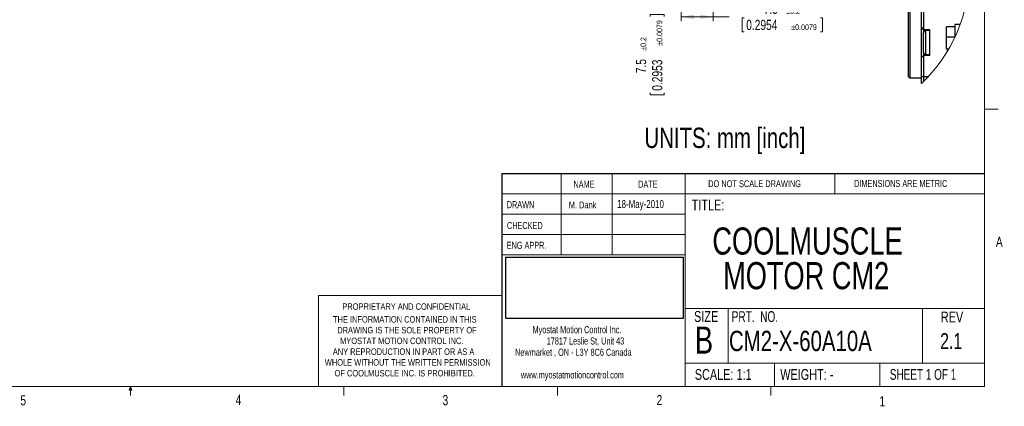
# Model space of a CAD drawing. Header units: millimetres. Extents: x 11 to 421, y 5 to 275.
# Tile 6 of 8: x 190 to 421, y 5 to 96. Entities that reach past the tile are written whole.
import ezdxf

# ---------------------------------------------------------------- set-up
doc = ezdxf.new("R2010")
doc.units = ezdxf.units.MM
doc.styles.add('SLDTEXTSTYLE0', font='TXT', dxfattribs={"width": 0.75})
doc.styles.add('SLDTEXTSTYLE1', font='TXT', dxfattribs={"width": 0.694444})
doc.styles.add('SLDTEXTSTYLE2', font='TXT', dxfattribs={"width": 0.6875})
doc.dimstyles.new('SLDDIMSTYLE11', dxfattribs={"dimtxt": 2.38125, "dimasz": 3, "dimexe": 0, "dimexo": 0.0625, "dimgap": 0.595313, "dimtad": 0, "dimdec": 1, "dimrnd": 1e-09, "dimzin": 12, "dimdsep": 46, "dimtxsty": 'SLDTEXTSTYLE0', "dimsah": 1, "dimcen": 0.09, "dimadec": 0, "dimazin": 0, "dimtol": 1, "dimtp": 0.2, "dimtm": 0.2, "dimtfac": 1, "dimtdec": 1, "dimtofl": 0, "dimtmove": 0, "dimatfit": 3, "dimfxl": 1, "dimtolj": 1, "dimarcsym": 0})
picture_1 = doc.add_image_def('image1.bmp', size_in_pixel=(895, 310))

# ---------------------------------------------------------------- blocks, each defined once
blk = doc.blocks.new('SW_NOTE_0')
at = {"color": 0, "linetype": 'Continuous', "lineweight": 0, "char_height": 1.651, "attachment_point": 1, "style": 'SLDTEXTSTYLE0'}
for s, insert in [('Myostat Motion Control Inc.', (0, 2.13)), ('17817 Leslie St, Unit 43', (3.32, -0.52)), ('Newmarket , ON - L3Y 8C6 Canada', (-4.09, -3.17)), ('www.myostatmotioncontrol.com', (-2.73, -8.48))]:
    blk.add_mtext(s, dxfattribs=dict(at, insert=insert))
blk = doc.blocks.new('SW_NOTE_1')
at = {"color": 0, "linetype": 'Continuous', "lineweight": 0, "char_height": 1.524, "attachment_point": 1, "style": 'SLDTEXTSTYLE0'}
for s, insert in [('THE INFORMATION CONTAINED IN THIS', (0, 1.96)), ('DRAWING IS THE SOLE PROPERTY OF', (1, -0.56)), ('MYOSTAT MOTION CONTROL INC. ', (1.67, -3.08)), ('ANY REPRODUCTION IN PART OR AS A', (-0.04, -5.61)), ('WHOLE WITHOUT THE WRITTEN PERMISSION', (-1.91, -8.13)), ('OF COOLMUSCLE INC. IS PROHIBITED.', (0.37, -10.66))]:
    blk.add_mtext(s, dxfattribs=dict(at, insert=insert))
blk = doc.blocks.new('SW_NOTE_2')
at = {"color": 0, "linetype": 'Continuous', "lineweight": 0, "char_height": 6.35, "attachment_point": 1, "style": 'SLDTEXTSTYLE0'}
for s, insert in [('COOLMUSCLE', (0, 8.19)), ('MOTOR CM2', (2.52, 0.07))]:
    blk.add_mtext(s, dxfattribs=dict(at, insert=insert))
blk = doc.blocks.new('*D42')
at = {"color": 7, "linetype": 'Continuous', "lineweight": 0}
for p, q in [((344.9, 104.08), (344.9, 95.61)), ((352.4, 106.02), (352.4, 95.61)), ((344.9, 96.61), (352.4, 96.61)), ((352.4, 96.61), (356.15, 96.61)), ((359.19, 96.33), (359.19, 93.11)), ((359.19, 96.33), (359.67, 96.33)), ((378.01, 96.33), (377.52, 96.33)), ((378.01, 96.33), (378.01, 93.11)), ((359.19, 93.11), (359.67, 93.11)), ((378.01, 93.11), (377.52, 93.11))]:
    blk.add_line(p, q, dxfattribs=at)
for points in [[(344.9, 96.61), (347.9, 96.11), (347.9, 97.11)], [(352.4, 96.61), (349.4, 97.11), (349.4, 96.11)]]:
    blk.add_solid(points, dxfattribs=at)
at = {"color": 7, "linetype": 'Continuous', "lineweight": 0, "attachment_point": 1, "style": 'SLDTEXTSTYLE0'}
for s, insert, char_height in [('7.5', (364.26, 99.68), 2.381), ('±0.2', (369.53, 98.61), 1.323), ('0.2954', (360.15, 95.9), 2.381), ('±0.0079', (370.7, 94.83), 1.323)]:
    blk.add_mtext(s, dxfattribs=dict(at, insert=insert, char_height=char_height))
blk = doc.blocks.new('*D43')
at = {"color": 7, "linetype": 'Continuous', "lineweight": 0}
for p, q in [((346.16, 111.02), (336.4, 111.02)), ((337.4, 111.02), (337.4, 103.52)), ((345.47, 103.52), (336.4, 103.52)), ((337.4, 103.52), (337.4, 99.76)), ((337.68, 97.12), (340.9, 97.12)), ((337.68, 97.12), (337.68, 96.64)), ((340.9, 97.12), (340.9, 96.64)), ((337.68, 78.3), (337.68, 78.78)), ((340.9, 78.3), (340.9, 78.78)), ((337.68, 78.3), (340.9, 78.3))]:
    blk.add_line(p, q, dxfattribs=at)
for points in [[(337.4, 111.02), (336.9, 108.02), (337.9, 108.02)], [(337.4, 103.52), (337.9, 106.52), (336.9, 106.52)]]:
    blk.add_solid(points, dxfattribs=at)
at = {"color": 7, "linetype": 'Continuous', "lineweight": 0, "attachment_point": 1, "rotation": 90, "style": 'SLDTEXTSTYLE0'}
for s, insert, char_height in [('±0.0079', (339.18, 89.82), 1.323), ('±0.2', (335.4, 88.64), 1.323), ('7.5', (334.33, 83.37), 2.381), ('0.2953', (338.11, 79.27), 2.381)]:
    blk.add_mtext(s, dxfattribs=dict(at, insert=insert, char_height=char_height))

msp = doc.modelspace()

# ---------------------------------------------------------------- linework, layer by layer
at = {"color": 7, "linetype": 'Continuous', "lineweight": 0}
for p, q in [((415.9568, 9.9587), (415.9568, 270.3087)), ((415.9568, 74.9374), (419.1318, 74.9374)), ((316.8169, 59.8531), (316.8169, 40.8031)), ((328.7175, 59.8531), (328.7175, 40.8031)), ((345.8853, 59.8531), (345.8853, 9.9587)), ((380.921, 55.0906), (380.921, 59.8531)), ((302.9194, 55.0906), (415.9568, 55.0906)), ((302.9194, 50.3281), (345.8853, 50.3281)), ((302.9194, 45.5656), (345.8853, 45.5656)), ((345.8853, 40.8031), (302.9194, 40.8031)), ((259.9535, 31.2781), (259.9535, 9.9587)), ((302.9194, 31.2781), (259.9535, 31.2781)), ((345.8853, 28.2432), (415.9568, 28.2432)), ((355.9321, 28.2432), (355.9321, 15.366)), ((401.4296, 28.2432), (401.4296, 15.366)), ((345.8853, 15.366), (415.9568, 15.366)), ((366.793, 15.366), (366.793, 9.9587)), ((391.4795, 15.366), (391.4795, 9.9587)), ((415.9568, 9.9587), (15.9068, 9.9587)), ((215.5889, 9.0805), (215.9254, 9.9587)), ((215.9254, 9.9587), (215.9254, 7.8048)), ((215.9254, 9.9587), (216.2443, 9.0805)), ((265.9317, 9.9587), (265.9317, 7.8048)), ((315.9379, 9.9587), (315.9379, 7.8048)), ((365.9442, 9.9587), (365.9442, 7.8048)), ((216.2443, 9.0805), (215.5889, 9.0805))]:
    msp.add_line(p, q, dxfattribs=at)
at = {"color": 7, "linetype": 'Continuous', "lineweight": 30}
for p, q in [((398.1836, 82.5665), (398.1836, 131.9665)), ((398.4836, 132.2665), (398.4836, 82.2665)), ((401.1836, 94.0665), (401.1836, 120.4665)), ((401.6836, 120.9665), (401.6836, 93.5665)), ((409.0836, 91.9276), (409.0836, 94.7665)), ((401.1836, 94.0665), (401.6836, 93.5665)), ((401.1836, 87.0665), (401.1836, 94.0665)), ((403.1836, 93.5665), (401.6836, 93.5665)), ((401.6836, 93.5665), (401.6836, 92.8665)), ((401.6836, 88.2665), (401.6836, 92.8665)), ((402.1836, 93.3665), (402.1836, 87.7665)), ((403.1836, 87.5665), (403.1836, 93.5665)), ((407.0836, 91.8549), (407.0836, 94.2665)), ((407.0836, 89.0703), (407.0836, 91.8549)), ((401.6836, 88.2665), (401.6836, 87.5665)), ((407.1836, 89.0703), (407.1836, 88.3802)), ((401.6836, 87.5665), (401.1836, 87.0665)), ((401.1836, 82.5177), (401.1836, 87.0665)), ((401.6836, 87.5665), (401.6836, 82.5177)), ((403.1836, 87.5665), (401.6836, 87.5665)), ((401.6836, 82.5177), (401.1836, 82.5177)), ((401.1836, 80.9475), (401.1836, 82.5177)), ((402.739, 82.5177), (401.6836, 82.5177)), ((401.6836, 82.5177), (401.6836, 81.4316)), ((302.9194, 59.8531), (415.9568, 59.8531)), ((302.9194, 59.8531), (302.9194, 9.9587))]:
    msp.add_line(p, q, dxfattribs=at)
at = {"color": 7, "linetype": 'Continuous', "lineweight": 0}
msp.add_arc((376.1836, 107.2665), 36.3, 313.527698, 0.000004, dxfattribs=at)
at = {"color": 7, "linetype": 'Continuous', "lineweight": 30}
for centre, start, end in [((402.1836, 92.8665), 89.999939, 179.999955), ((402.1836, 88.2665), 179.999939, 270.000061)]:
    msp.add_arc(centre, 0.5, start, end, dxfattribs=at)
for points in [[(410.2635, 94.7665), (409.0836, 94.7665)], [(403.1836, 93.3665), (402.1836, 93.3665)], [(409.0836, 94.2665), (407.0836, 94.2665)], [(409.0496, 91.8549), (407.0836, 91.8549)], [(402.1836, 87.7665), (403.1836, 87.7665)], [(407.0836, 89.0703), (407.5937, 89.0703)], [(398.1836, 82.5665), (398.4836, 82.2665)], [(398.4836, 82.2665), (401.1836, 82.2665)]]:
    msp.add_open_spline(points, degree=1, dxfattribs=at)

# ---------------------------------------------------------------- block references
at = {"color": 7, "linetype": 'Continuous', "lineweight": 0}
for name, p in [('SW_NOTE_2', (352.2115, 39.0199)), ('SW_NOTE_1', (263.3542, 24.4643)), ('SW_NOTE_0', (310.1009, 21.9408))]:
    msp.add_blockref(name, p, dxfattribs=at)

# ---------------------------------------------------------------- texts
at = {"color": 7, "linetype": 'Continuous', "lineweight": 0, "attachment_point": 1}
for s, insert, char_height, style in [('UNITS: mm [inch]', (336.3162, 70.6044), 4.7625, 'SLDTEXTSTYLE0'), ('NAME', (319.6806, 58.1816), 1.651, 'SLDTEXTSTYLE0'), ('DATE', (334.8453, 58.1816), 1.651, 'SLDTEXTSTYLE0'), ('DO NOT SCALE DRAWING', (351.2507, 58.2586), 1.5875, 'SLDTEXTSTYLE0'), ('DIMENSIONS ARE METRIC', (385.4163, 58.3493), 1.651, 'SLDTEXTSTYLE0'), ('DRAWN', (304.0533, 53.3814), 1.651, 'SLDTEXTSTYLE0'), ('M. Dank', (318.6028, 53.2907), 1.5875, 'SLDTEXTSTYLE0'), ('18-May-2010', (329.9241, 53.6327), 1.852083, 'SLDTEXTSTYLE0'), ('TITLE:', (347.3752, 53.7549), 2.54, 'SLDTEXTSTYLE0'), ('CHECKED', (304.1075, 48.4955), 1.651, 'SLDTEXTSTYLE0'), ('ENG APPR.', (304.034, 43.8595), 1.651, 'SLDTEXTSTYLE0'), ('A', (418.6449, 45.0247), 2.3813, 'SLDTEXTSTYLE0'), ('PROPRIETARY AND CONFIDENTIAL', (265.5535, 29.4237), 1.524, 'SLDTEXTSTYLE0'), ('SIZE', (347.9364, 27.6167), 2.54, 'SLDTEXTSTYLE0'), ('PRT.  NO.', (356.7375, 27.5812), 2.54, 'SLDTEXTSTYLE1'), ('REV', (405.7417, 27.4819), 2.54, 'SLDTEXTSTYLE0'), ('B', (348.1368, 23.983), 6.35, 'SLDTEXTSTYLE0'), ('CM2-X-60A10A', (356.1177, 22.9907), 4.7625, 'SLDTEXTSTYLE0'), ('2.1', (405.5772, 22.4454), 3.70417, 'SLDTEXTSTYLE0'), ('SCALE: 1:1', (348.1054, 14.0233), 2.54, 'SLDTEXTSTYLE0'), ('WEIGHT: -', (368.1188, 14.0233), 2.54, 'SLDTEXTSTYLE0'), ('SHEET 1 OF 1', (393.7877, 14.0316), 2.54, 'SLDTEXTSTYLE2'), ('5', (190.1219, 7.8889), 2.3813, 'SLDTEXTSTYLE0'), ('4', (240.5412, 7.9686), 2.3813, 'SLDTEXTSTYLE0'), ('3', (289.0208, 7.9151), 2.3813, 'SLDTEXTSTYLE0'), ('2', (339.1483, 7.936), 2.3813, 'SLDTEXTSTYLE0'), ('1', (391.3712, 7.6548), 2.3813, 'SLDTEXTSTYLE0')]:
    msp.add_mtext(s, dxfattribs=dict(at, insert=insert, char_height=char_height, style=style))

# ---------------------------------------------------------------- dimensions: what is measured, and where the dimension line sits
at = {"color": 7, "linetype": 'Continuous', "lineweight": 0}
dim = msp.add_linear_dim(base=(337.3997, 103.5155), p1=(347.1649, 111.0155), p2=(346.4664, 103.5155), angle=90, dimstyle='SLDDIMSTYLE11', dxfattribs=at)
dim.commit()
dim.dimension.update_dxf_attribs({"geometry": '*D43', "text_midpoint": (337.3997, 87.5155), "dimtype": 160})
dim = msp.add_linear_dim(base=(344.8973, 96.6118), p1=(352.3993, 107.0175), p2=(344.8973, 105.0846), dimstyle='SLDDIMSTYLE11', dxfattribs=at)
dim.commit()
dim.dimension.update_dxf_attribs({"geometry": '*D42', "text_midpoint": (368.3993, 96.6118), "dimtype": 160})

# ---------------------------------------------------------------- pictures from other files: only their frames are drawn
image = msp.add_image(picture_1, insert=(303.8753, 25.8827), size_in_units=(41.5078, 14.377))
image.dxf.flags = 7

doc.saveas('drawing.dxf')
